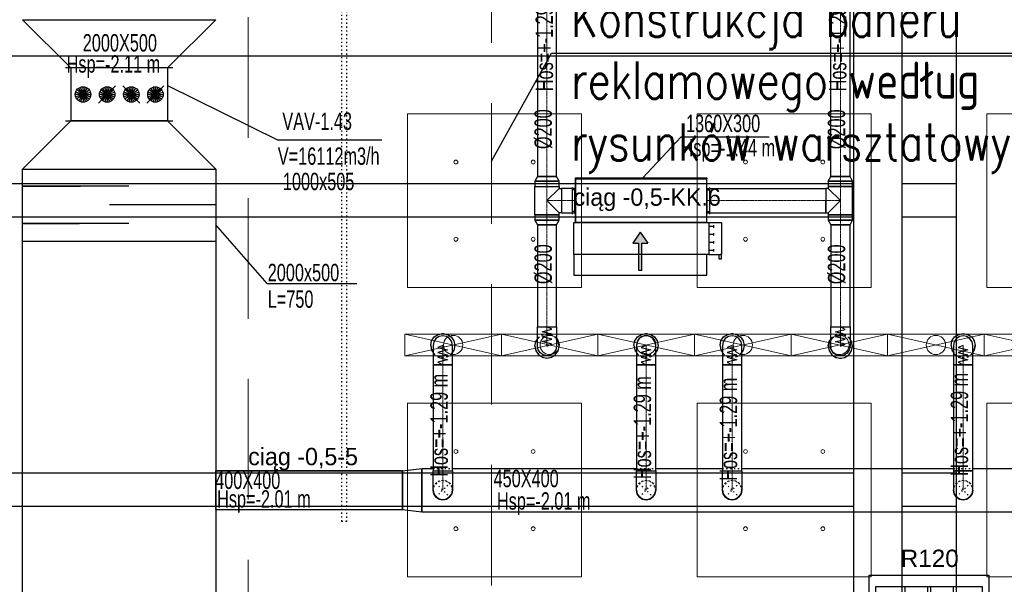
# Model space of a CAD drawing. Header units: centimetres. Extents: x -228435 to 46820, y -89367 to 152985.
# Tile 36 of 252: x -55958 to -45760, y 17524 to 23376. Entities that reach past the tile are written whole.
import ezdxf

# ---------------------------------------------------------------- set-up
doc = ezdxf.new("R2010")
doc.units = ezdxf.units.CM
doc.header["$LTSCALE"] = 50
for name, pattern in [('Balustrady$0$DASHED', [0.75, 0.5, -0.25]), ('CADVENT_CENTERLINE', [9.9, 7.4, -1, 0.5, -1]), ('CADVENT_HIDDEN', [0.8, 0.25, -0.55]), ('Kondygnacja  -0_5$0$HIDDEN', [9.525, 6.35, -3.175]), ('Kondygnacja  -0_5$0$HIDDEN2', [4.7625, 3.175, -1.5875]), ('Osie rzutów$0$DASHDOT2', [12.7, 6.35, -3.175, 0, -3.175])]:
    doc.linetypes.add(name, pattern=pattern)
doc.layers.get('0').update_dxf_attribs({"color": 8})
for name, color, linetype in [('01-103-Went PP_poziom-0_5$0$L_Nawiew', 3, 'Continuous'), ('ARCH_WIDOK_KONSTRUKCJA', 8, 'Continuous'), ('bgde-nawiewDETAILS', 1, 'Continuous'), ('bgde-nawiewEXP', 1, 'Continuous'), ('bgde-nawiewHIDDEN', 1, 'Continuous'), ('bgde-tekst', 7, 'Continuous'), ('bgde-wywiewSOL', 5, 'Continuous'), ('bgde_redukcja', 3, 'Continuous'), ('bgde_tlumik', 6, 'Continuous'), ('bgde_VAV', 7, 'Continuous'), ('bgde_wymiary tłumik VAV', 7, 'Continuous'), ('Kondygnacja  -0_5$0$ARCH_INFO_ODPORNOŚĆ OGNIOWA', 8, 'Continuous'), ('Kondygnacja  -0_5$0$ARCH_KONSTR_POWYŻEJ RZUTU', 8, 'Kondygnacja  -0_5$0$HIDDEN'), ('Kondygnacja  -0_5$0$ARCH_KONSTR_POWYŻEJ RZUTU_IST', 8, 'Kondygnacja  -0_5$0$HIDDEN2'), ('Kondygnacja  -0_5$0$ARCH_KONSTRUKCJA_NIEWIDOCZNA', 8, 'Continuous'), ('Kondygnacja  -0_5$0$ARCH_OKŁADZINA', 8, 'Continuous'), ('Kondygnacja  -0_5$0$ARCH_SŁUPY', 8, 'Continuous'), ('Osie rzutów$0$ARCH_INFO_OSIE_IST', 8, 'Osie rzutów$0$DASHDOT2'), ('Osie rzutów$0$ARCH_INFO_OSIE_OPISY_IST', 8, 'Continuous')]:
    doc.layers.add(name, color=color, linetype=linetype)
for name, color, linetype, lineweight in [('bgde-nawiewCEN', 7, 'Continuous', 13), ('bgde_AJ_specyfikacja', 2, 'Continuous', 30), ('bgde_nawiewnik', 11, 'Continuous', 5), ('SU Lampy kwadratowe  -05$0$ARCH_SUFITY_PODWIESZANE', 8, 'Continuous', 9)]:
    doc.layers.add(name, color=color, linetype=linetype, lineweight=lineweight)
doc.styles.add('Kondygnacja  -0_5$0$Arial', font='ARIAL.TTF')
doc.styles.add('ROMANS-50-CM', font='romans.shx', dxfattribs={"width": 0.8, "height": 10})
pattern_1 = [(45, (-1133.3117, -3177.9858), (-0.6735192, 0.6735192), [])]

# ---------------------------------------------------------------- blocks, each defined once
blk = doc.blocks.new('Osie rzutów')
at = {"layer": 'Osie rzutów$0$ARCH_INFO_OSIE_IST', "ltscale": 10}
for p, q in [((6860, 12510), (6860, 4623.26)), ((7460, 12510), (7460, 4623.26)), ((4436.04, 6800), (15156.54, 6800))]:
    blk.add_line(p, q, dxfattribs=at)
blk = doc.blocks.new('SU Lampy kwadratowe  -05$0$moduł sufitu')
at = {"layer": 'SU Lampy kwadratowe  -05$0$ARCH_SUFITY_PODWIESZANE'}
for points in [[(60, -60), (240, -60), (240, -240), (60, -240)], [(360, -60), (540, -60), (540, -240), (360, -240)], [(60, -360), (240, -360), (240, -540), (60, -540)], [(360, -360), (540, -360), (540, -540), (360, -540)]]:
    blk.add_lwpolyline(points, close=True, dxfattribs=at)
for centre in [(110, -110), (190, -110), (410, -110), (490, -110), (110, -190), (190, -190), (410, -190), (490, -190), (110, -410), (190, -410), (410, -410), (490, -410), (110, -490), (190, -490), (410, -490), (490, -490)]:
    blk.add_circle(centre, 2, dxfattribs=at)
blk = doc.blocks.new('SU Lampy kwadratowe  -05')
at = {"layer": 'SU Lampy kwadratowe  -05$0$ARCH_SUFITY_PODWIESZANE'}
for p in [(6860, 6800), (7460, 6800)]:
    blk.add_blockref('SU Lampy kwadratowe  -05$0$moduł sufitu', p, dxfattribs=at)
blk = doc.blocks.new('Kondygnacja  -0_5$0$słup_prostokąt')
at = {"layer": 'Kondygnacja  -0_5$0$ARCH_SŁUPY', "lineweight": 40}
h = blk.add_hatch(dxfattribs=at)
h.set_pattern_fill('ANSI31', color=256, scale=0.3, style=0)
h.set_pattern_definition(pattern_1)
h.paths.add_polyline_path([(36, 34), (39, 34), (39, 84), (36, 84)])
h = blk.add_hatch(dxfattribs=at)
h.set_pattern_fill('ANSI31', color=256, scale=0.3, style=0)
h.set_pattern_definition(pattern_1)
h.paths.add_polyline_path([(89, 80), (89, 83), (39, 83), (39, 80)])
h = blk.add_hatch(dxfattribs=at)
h.set_pattern_fill('ANSI31', color=256, scale=0.3, style=0)
h.set_pattern_definition(pattern_1)
h.paths.add_polyline_path([(89, 34), (92, 34), (92, 84), (89, 84)])
h = blk.add_hatch(dxfattribs=at)
h.set_pattern_fill('ANSI31', color=256, scale=0.3, style=0)
h.set_pattern_definition(pattern_1)
h.paths.add_polyline_path([(89, 57.5), (89, 60.5), (39, 60.5), (39, 57.5)])
h = blk.add_hatch(dxfattribs=at)
h.set_pattern_fill('ANSI31', color=256, scale=0.3, style=0)
h.set_pattern_definition(pattern_1)
h.paths.add_polyline_path([(89, 35), (89, 38), (39, 38), (39, 35)])
at = {"layer": 'Kondygnacja  -0_5$0$ARCH_KONSTRUKCJA_NIEWIDOCZNA'}
blk.add_lwpolyline([(119, 109), (119, 9), (9, 9), (9, 109)], close=True, dxfattribs=at)
for points in [[(36, 109), (36, 84)], [(39, 109), (39, 84)], [(62.5, 109), (62.5, 83)], [(65.5, 109), (65.5, 83)], [(89, 109), (89, 84)], [(92, 109), (92, 84)], [(9, 83), (36, 83)], [(92, 83), (119, 83)], [(9, 80), (36, 80)], [(92, 80), (119, 80)], [(9, 60.5), (36, 60.5)], [(9, 57.5), (36, 57.5)], [(92, 60.5), (119, 60.5)], [(92, 57.5), (119, 57.5)], [(9, 38), (36, 38)], [(9, 35), (36, 35)], [(36, 34), (36, 9)], [(39, 34), (39, 9)], [(62.5, 35), (62.5, 9)], [(65.5, 35), (65.5, 9)], [(89, 34), (89, 9)], [(92, 38), (119, 38)], [(92, 35), (119, 35)], [(92, 34), (92, 9)]]:
    blk.add_lwpolyline(points, dxfattribs=at)
at = {"layer": 'Kondygnacja  -0_5$0$ARCH_OKŁADZINA'}
blk.add_lwpolyline([(2, 121), (126, 121), (126, -3), (2, -3)], close=True, dxfattribs=at)
at = {"layer": 'Kondygnacja  -0_5$0$ARCH_SŁUPY', "lineweight": 40}
for p, q in [((39, 60.5), (89, 60.5)), ((89, 57.5), (39, 57.5))]:
    blk.add_line(p, q, dxfattribs=at)
at = {"layer": 'Kondygnacja  -0_5$0$ARCH_SŁUPY', "lineweight": 30, "const_width": 3}
blk.add_lwpolyline([(2, 94.5), (126, 94.5), (126, 23.5), (2, 23.5)], close=True, dxfattribs=at)
at = {"layer": 'Kondygnacja  -0_5$0$ARCH_SŁUPY', "lineweight": 40}
for points in [[(36, 84), (39, 84), (39, 34), (36, 34)], [(89, 84), (92, 84), (92, 34), (89, 34)]]:
    blk.add_lwpolyline(points, close=True, dxfattribs=at)
for points in [[(89, 83), (39, 83)], [(39, 80), (89, 80)], [(89, 38), (39, 38)], [(39, 35), (89, 35)]]:
    blk.add_lwpolyline(points, dxfattribs=at)
blk = doc.blocks.new('Kondygnacja  -0_5$0$konstrukcja istniejąca -0.5')
at = {"layer": 'Kondygnacja  -0_5$0$ARCH_KONSTR_POWYŻEJ RZUTU_IST', "ltscale": 10}
blk.add_line((7432, 7375), (7432, 6225), dxfattribs=at)
for points in [[(7382, 6225), (7382, 7375)], [(7488, 7375), (7488, 6225)], [(7382, 6632.9), (6338.5, 6632.9), (6338.5, 6667.9), (7382, 6667.9)], [(7432, 6667.9), (7488, 6667.9)], [(7488, 6632.9), (7432, 6632.9)], [(7382, 6332.9), (6338.5, 6332.9), (6338.5, 6367.9), (7382, 6367.9)], [(7432, 6367.9), (7488, 6367.9)], [(7488, 6332.9), (7432, 6332.9)]]:
    blk.add_lwpolyline(points, dxfattribs=at)
blk = doc.blocks.new('08')
at = {"layer": 'bgde_VAV', "color": 3, "linetype": 'Continuous', "lineweight": -2}
for p, q in [((-57699, 65891), (-57755, 65891)), ((-56699, 65891), (-57699, 65891)), ((-56643, 65891), (-56699, 65891)), ((-57755, 65341), (-57699, 65341)), ((-57699, 65341), (-56699, 65341)), ((-56699, 65341), (-56643, 65341))]:
    blk.add_line(p, q, dxfattribs=at)
at = {"layer": 'bgde_VAV', "color": 3, "linetype": 'ByBlock', "lineweight": -2}
for p, q in [((-57699, 65891), (-57699, 65341)), ((-56699, 65891), (-56699, 65341))]:
    blk.add_line(p, q, dxfattribs=at)
at = {"layer": 'bgde_VAV', "color": 3, "linetype": 'Continuous', "lineweight": -3}
for p, q in [((-57574, 65616), (-57621, 65680)), ((-57574, 65616), (-57599, 65692)), ((-57574, 65616), (-57574, 65696)), ((-57574, 65616), (-57550, 65692)), ((-57574, 65616), (-57527, 65680)), ((-57236, 65704), (-57413, 65527)), ((-57324, 65616), (-57371, 65680)), ((-57324, 65616), (-57349, 65692)), ((-57324, 65616), (-57324, 65696)), ((-57324, 65616), (-57300, 65692)), ((-57324, 65616), (-57277, 65680)), ((-56986, 65527), (-57163, 65704)), ((-57074, 65616), (-57121, 65680)), ((-57074, 65616), (-57099, 65692)), ((-57074, 65616), (-57074, 65696)), ((-57074, 65616), (-57050, 65692)), ((-57074, 65616), (-57027, 65680)), ((-56736, 65704), (-56913, 65527)), ((-56824, 65616), (-56871, 65680)), ((-56824, 65616), (-56849, 65692)), ((-56824, 65616), (-56824, 65696)), ((-56824, 65616), (-56800, 65692)), ((-56824, 65616), (-56777, 65680)), ((-57574, 65616), (-57654, 65616)), ((-57574, 65616), (-57650, 65640)), ((-57574, 65616), (-57650, 65591)), ((-57574, 65616), (-57639, 65663)), ((-57574, 65616), (-57639, 65569)), ((-57574, 65616), (-57621, 65551)), ((-57574, 65616), (-57599, 65540)), ((-57574, 65616), (-57510, 65663)), ((-57574, 65616), (-57498, 65640)), ((-57574, 65616), (-57498, 65591)), ((-57574, 65616), (-57510, 65569)), ((-57574, 65616), (-57527, 65551)), ((-57574, 65616), (-57550, 65540)), ((-57574, 65616), (-57574, 65536)), ((-57574, 65616), (-57494, 65616)), ((-57324, 65616), (-57404, 65616)), ((-57324, 65616), (-57400, 65640)), ((-57324, 65616), (-57400, 65591)), ((-57324, 65616), (-57389, 65663)), ((-57324, 65616), (-57389, 65569)), ((-57324, 65616), (-57371, 65551)), ((-57324, 65616), (-57349, 65540)), ((-57324, 65616), (-57260, 65663)), ((-57324, 65616), (-57248, 65640)), ((-57324, 65616), (-57248, 65591)), ((-57324, 65616), (-57260, 65569)), ((-57324, 65616), (-57277, 65551)), ((-57324, 65616), (-57300, 65540)), ((-57324, 65616), (-57324, 65536)), ((-57324, 65616), (-57244, 65616)), ((-57074, 65616), (-57154, 65616)), ((-57074, 65616), (-57150, 65640)), ((-57074, 65616), (-57150, 65591)), ((-57074, 65616), (-57139, 65663)), ((-57074, 65616), (-57139, 65569)), ((-57074, 65616), (-57121, 65551)), ((-57074, 65616), (-57099, 65540)), ((-57074, 65616), (-57010, 65663)), ((-57074, 65616), (-56998, 65640)), ((-57074, 65616), (-56998, 65591)), ((-57074, 65616), (-57010, 65569)), ((-57074, 65616), (-57027, 65551)), ((-57074, 65616), (-57050, 65540)), ((-57074, 65616), (-57074, 65536)), ((-57074, 65616), (-56994, 65616)), ((-56824, 65616), (-56904, 65616)), ((-56824, 65616), (-56900, 65640)), ((-56824, 65616), (-56900, 65591)), ((-56824, 65616), (-56889, 65663)), ((-56824, 65616), (-56889, 65569)), ((-56824, 65616), (-56871, 65551)), ((-56824, 65616), (-56849, 65540)), ((-56824, 65616), (-56760, 65663)), ((-56824, 65616), (-56748, 65640)), ((-56824, 65616), (-56748, 65591)), ((-56824, 65616), (-56760, 65569)), ((-56824, 65616), (-56777, 65551)), ((-56824, 65616), (-56800, 65540)), ((-56824, 65616), (-56824, 65536)), ((-56824, 65616), (-56744, 65616))]:
    blk.add_line(p, q, dxfattribs=at)
for centre in [(-57574, 65616), (-57324, 65616), (-57074, 65616), (-56824, 65616)]:
    blk.add_ellipse(centre, major_axis=(80, 0), ratio=1, start_param=-1.570796, end_param=4.712389, dxfattribs=at)
blk = doc.blocks.new('*a479')
at = {"layer": 'bgde-tekst'}
blk.add_line((0, 0), (911, 0), dxfattribs=at)
blk = doc.blocks.new('A$C5B3E7367')
at = {"layer": '01-103-Went PP_poziom-0_5$0$L_Nawiew'}
h = blk.add_hatch(color=256, dxfattribs=at)
h.paths.add_polyline_path([(215, 704), (215, 674), (332, 674), (332, 612), (446, 689), (332, 766), (332, 704)])
h.paths.add_polyline_path([(48, 704), (48, 674), (215, 674), (215, 704)])
for p, q in [((215, 1400), (215, 1530)), ((545, 1530), (215, 1530)), ((215, 1530), (215, 1515)), ((545, 1400), (545, 1530)), ((215, 1525), (165, 1525)), ((165, 1525), (165, 1505)), ((165, 1505), (215, 1505)), ((244, 1452), (269, 1452)), ((256, 1452), (256, 1400)), ((326, 1452), (351, 1452)), ((339, 1452), (339, 1400)), ((409, 1452), (434, 1452)), ((421, 1452), (421, 1400)), ((491, 1452), (516, 1452)), ((504, 1452), (504, 1400)), ((0, 1378), (215, 1378)), ((0, 0), (0, 1378)), ((545, 1400), (215, 1400)), ((215, 1400), (215, 1378)), ((215, 1378), (215, 0)), ((545, 0), (545, 1400)), ((446, 689), (332, 766)), ((332, 704), (332, 766)), ((48, 704), (332, 704)), ((48, 704), (48, 674)), ((48, 674), (332, 674)), ((446, 689), (332, 612)), ((332, 612), (332, 674)), ((215, 0), (0, 0)), ((215, 0), (545, 0))]:
    blk.add_line(p, q, dxfattribs=at)
blk = doc.blocks.new('A$C53CA46B8')
at = {"layer": 'bgde-wywiewSOL'}
for p, q in [((113, 511), (-162, 511)), ((-137, 481), (-137, 511)), ((88, 481), (88, 511)), ((200, 481), (-250, 481)), ((-250, 481), (-250, -879)), ((200, 481), (200, -879)), ((200, -879), (-250, -879)), ((113, -909), (-162, -909)), ((-137, -879), (-137, -909)), ((88, -879), (88, -909))]:
    blk.add_line(p, q, dxfattribs=at)
at = {"layer": '01-103-Went PP_poziom-0_5$0$L_Nawiew'}
blk.add_blockref('A$C5B3E7367', (-795, -894), dxfattribs=at)
blk = doc.blocks.new('A$C066D7839')
at = {"layer": 'bgde_nawiewnik'}
for p, q in [((-50, -11.15), (-50, 11.15)), ((-50, 11.15), (50, 11.15)), ((-50, -11.15), (50, 11.15)), ((50, -11.15), (-50, 11.15)), ((50, 11.15), (50, -11.15)), ((50, -11.15), (-50, -11.15))]:
    blk.add_line(p, q, dxfattribs=at)
blk.add_circle((0, 0), 10, dxfattribs=at)
blk = doc.blocks.new('t43')
at = {"layer": 'bgde_tlumik'}
for p, q in [((-55927, 21649), (-55327, 21649)), ((-54827, 21649), (-55927, 21649)), ((-53927, 21457), (-55027, 21457)), ((-55927, 21264), (-55337, 21264)), ((-54827, 21264), (-55927, 21264))]:
    blk.add_line(p, q, dxfattribs=at)
blk.add_lwpolyline([(-55927, 21826), (-53927, 21826), (-53927, 21076), (-55927, 21076)], close=True, dxfattribs=at)

msp = doc.modelspace()

# ---------------------------------------------------------------- linework, layer by layer
at = {"linetype": 'Balustrady$0$DASHED', "lineweight": 20, "ltscale": 50}
msp.add_lwpolyline([(-53592.361, 52511.025), (-51070.214, 52511.025), (-51070.214, 5276.785), (-53592.361, 5276.785)], close=True, dxfattribs=at)
msp.add_lwpolyline([(-51070.214, 21909.317), (-50448.237, 23028.974), (-44742.119, 23028.974)])
at = {"layer": 'ARCH_WIDOK_KONSTRUKCJA', "linetype": 'CADVENT_HIDDEN', "elevation": 0}
msp.add_lwpolyline([(-52572.2, 18174.984), (-52622.2, 18174.984), (-52622.2, 27824.984), (-52572.2, 27824.984)], close=True, dxfattribs=at)
at = {"layer": 'bgde-nawiewCEN', "linetype": 'CADVENT_CENTERLINE', "ltscale": 0.06}
for p, q in [((-50496.365, 21751), (-50496.365, 25792.64)), ((-47458.102, 21751), (-47458.102, 25790.953)), ((-50496.365, 21648), (-50496.365, 21751)), ((-47458.102, 21648), (-47458.102, 21751)), ((-50496.365, 21648), (-50496.365, 21500)), ((-47458.102, 21648), (-47458.102, 21500)), ((-50496.365, 21500), (-50496.365, 21352)), ((-50346.365, 21500), (-50496.365, 21500)), ((-50346.365, 21500), (-50206.365, 21500)), ((-50202.365, 21500), (-50206.365, 21500)), ((-48842.365, 21500), (-48838.365, 21500)), ((-47608.102, 21500), (-48838.365, 21500)), ((-47608.102, 21500), (-47458.102, 21500)), ((-47458.102, 21500), (-47458.102, 21352)), ((-50496.365, 21352), (-50496.365, 21249)), ((-47458.102, 21352), (-47458.102, 21249)), ((-50496.365, 21249), (-50496.365, 20192.887)), ((-47458.102, 21249), (-47458.102, 20191.47)), ((-50496.365, 20192.887), (-50496.365, 20174.191)), ((-50496.365, 20174.191), (-50496.365, 20123.08)), ((-50496.365, 20123.08), (-50496.365, 20095.287)), ((-50496.365, 20095.287), (-50496.365, 20071.761)), ((-47458.102, 20191.47), (-47458.102, 20172.773)), ((-47458.102, 20172.773), (-47458.102, 20121.662)), ((-47458.102, 20121.662), (-47458.102, 20093.87)), ((-47458.102, 20093.87), (-47458.102, 20070.344)), ((-51575.675, 19998.444), (-51575.675, 19998.918)), ((-51575.675, 19997.319), (-51575.675, 19998.444)), ((-51575.675, 19995.128), (-51575.675, 19997.319)), ((-51575.675, 19991.517), (-51575.675, 19995.128)), ((-51575.675, 19986.129), (-51575.675, 19991.517)), ((-50496.365, 20071.761), (-50496.365, 20052.147)), ((-50496.365, 20052.147), (-50496.365, 20036.087)), ((-50496.365, 20036.087), (-50496.365, 20023.228)), ((-50496.365, 20023.228), (-50496.365, 20013.213)), ((-50496.365, 20013.213), (-50496.365, 20005.687)), ((-50496.365, 20005.687), (-50496.365, 20000.295)), ((-50496.365, 20000.295), (-50496.365, 19996.68)), ((-50496.365, 19996.68), (-50496.365, 19994.487)), ((-50496.365, 19994.487), (-50496.365, 19993.361)), ((-50496.365, 19993.361), (-50496.365, 19992.887)), ((-49470.367, 19998.444), (-49470.367, 19998.918)), ((-49470.367, 19997.319), (-49470.367, 19998.444)), ((-49470.367, 19995.128), (-49470.367, 19997.319)), ((-49470.367, 19991.517), (-49470.367, 19995.128)), ((-49470.367, 19986.129), (-49470.367, 19991.517)), ((-48579.165, 19998.444), (-48579.165, 19998.918)), ((-48579.165, 19997.319), (-48579.165, 19998.444)), ((-48579.165, 19995.128), (-48579.165, 19997.319)), ((-48579.165, 19991.517), (-48579.165, 19995.128)), ((-48579.165, 19986.129), (-48579.165, 19991.517)), ((-47458.102, 20070.344), (-47458.102, 20050.729)), ((-47458.102, 20050.729), (-47458.102, 20034.67)), ((-47458.102, 20034.67), (-47458.102, 20021.81)), ((-47458.102, 20021.81), (-47458.102, 20011.796)), ((-47458.102, 20011.796), (-47458.102, 20004.27)), ((-47458.102, 20004.27), (-47458.102, 19998.877)), ((-47458.102, 19998.877), (-47458.102, 19995.262)), ((-47458.102, 19995.262), (-47458.102, 19993.07)), ((-47458.102, 19993.07), (-47458.102, 19991.944)), ((-47458.102, 19991.944), (-47458.102, 19991.47)), ((-46186.383, 19998.328), (-46186.383, 19998.581)), ((-46186.383, 19998.581), (-46186.383, 19998.5)), ((-46186.383, 19997.321), (-46186.383, 19998.328)), ((-46186.383, 19995.227), (-46186.383, 19997.321)), ((-46186.383, 19991.693), (-46186.383, 19995.227)), ((-46186.383, 19986.363), (-46186.383, 19991.693)), ((-51575.675, 19978.609), (-51575.675, 19986.129)), ((-51575.675, 19968.603), (-51575.675, 19978.609)), ((-51575.675, 19955.755), (-51575.675, 19968.603)), ((-51575.675, 19939.71), (-51575.675, 19955.755)), ((-51575.675, 19920.112), (-51575.675, 19939.71)), ((-51575.675, 19896.606), (-51575.675, 19920.112)), ((-51575.675, 19868.837), (-51575.675, 19896.606)), ((-49470.367, 19978.609), (-49470.367, 19986.129)), ((-49470.367, 19968.603), (-49470.367, 19978.609)), ((-49470.367, 19955.755), (-49470.367, 19968.603)), ((-49470.367, 19939.71), (-49470.367, 19955.755)), ((-49470.367, 19920.112), (-49470.367, 19939.71)), ((-49470.367, 19896.606), (-49470.367, 19920.112)), ((-49470.367, 19868.837), (-49470.367, 19896.606)), ((-48579.165, 19978.609), (-48579.165, 19986.129)), ((-48579.165, 19968.603), (-48579.165, 19978.609)), ((-48579.165, 19955.755), (-48579.165, 19968.603)), ((-48579.165, 19939.71), (-48579.165, 19955.755)), ((-48579.165, 19920.112), (-48579.165, 19939.71)), ((-48579.165, 19896.606), (-48579.165, 19920.112)), ((-48579.165, 19868.837), (-48579.165, 19896.606)), ((-46186.383, 19978.884), (-46186.383, 19986.363)), ((-46186.383, 19968.901), (-46186.383, 19978.884)), ((-46186.383, 19956.059), (-46186.383, 19968.901)), ((-46186.383, 19940.005), (-46186.383, 19956.059)), ((-46186.383, 19920.383), (-46186.383, 19940.005)), ((-46186.383, 19896.839), (-46186.383, 19920.383)), ((-46186.383, 19869.018), (-46186.383, 19896.839)), ((-51575.675, 19817.77), (-51575.675, 19868.837)), ((-51575.675, 19799.09), (-51575.675, 19817.77)), ((-51575.675, 18700), (-51575.675, 19799.09)), ((-49470.367, 19817.77), (-49470.367, 19868.837)), ((-49470.367, 19799.09), (-49470.367, 19817.77)), ((-49470.367, 18700), (-49470.367, 19799.09)), ((-48579.165, 19817.77), (-48579.165, 19868.837)), ((-48579.165, 19799.09), (-48579.165, 19817.77)), ((-48579.165, 18700), (-48579.165, 19799.09)), ((-46186.383, 19817.85), (-46186.383, 19869.018)), ((-46186.383, 19799.131), (-46186.383, 19817.85)), ((-46186.383, 18700), (-46186.383, 19799.131)), ((-51575.675, 18700), (-51575.675, 18500)), ((-49470.367, 18700), (-49470.367, 18500)), ((-48579.165, 18700), (-48579.165, 18500)), ((-46186.383, 18500), (-46186.383, 18700))]:
    msp.add_line(p, q, dxfattribs=at)
at = {"layer": 'bgde-nawiewDETAILS', "linetype": 'CADVENT_HIDDEN'}
for p, q in [((-51646.386, 18429.289), (-51504.965, 18570.711)), ((-51646.386, 18570.711), (-51504.965, 18429.289)), ((-49541.078, 18429.289), (-49399.656, 18570.711)), ((-49541.078, 18570.711), (-49399.656, 18429.289)), ((-48649.876, 18429.289), (-48508.454, 18570.711)), ((-48649.876, 18570.711), (-48508.454, 18429.289)), ((-46257.094, 18429.289), (-46115.673, 18570.711)), ((-46257.094, 18570.711), (-46115.673, 18429.289))]:
    msp.add_line(p, q, dxfattribs=at)
at = {"layer": 'bgde-nawiewEXP', "linetype": 'Continuous'}
for points in [[(-50596.365, 25603.234), (-50596.365, 21751), (-50396.365, 21751), (-50396.365, 25603.234)], [(-47583.102, 21702.843), (-47333.102, 21702.843), (-47358.102, 21751), (-47358.102, 21751), (-47558.102, 21751), (-47558.102, 25603.234)], [(-47583.102, 21702.843), (-47558.102, 21751), (-47358.102, 21751), (-47358.102, 25603.234)], [(-55927.061, 23375.56), (-55927.061, 23375.56), (-53927.061, 23375.56)], [(-55927.061, 6168.983), (-53927.061, 6168.983), (-53927.061, 6178.983), (-55927.061, 6178.983), (-55927.061, 21825.56)], [(-53927.061, 21825.56), (-53927.061, 14403.947)], [(-50621.365, 21352), (-50621.365, 21648), (-50371.365, 21648), (-50371.365, 21702.843), (-50621.365, 21702.843), (-50621.365, 21648), (-50371.365, 21648), (-50371.365, 21625)], [(-50621.365, 21352), (-50371.365, 21352), (-50371.365, 21375), (-50496.365, 21500), (-50371.365, 21625), (-50346.365, 21625), (-50346.365, 21375), (-50371.365, 21375)], [(-50206.365, 21375), (-50206.365, 21625), (-50202.365, 21625)], [(-48842.365, 21375), (-48838.365, 21375), (-48838.365, 21625), (-48842.365, 21625)], [(-48838.365, 21375), (-48838.365, 21625), (-47608.102, 21625), (-47608.102, 21452.165)], [(-47608.102, 21375), (-47583.102, 21375), (-47583.102, 21352), (-47333.102, 21352), (-47333.102, 21648), (-47583.102, 21648), (-47583.102, 21625), (-47608.102, 21625), (-47608.102, 21384.515)], [(-47583.102, 21375), (-47458.102, 21500), (-47583.102, 21625)], [(-47608.102, 21452.165), (-47608.102, 21500)], [(-47608.102, 21411.612), (-47608.102, 21452.165)], [(-47608.102, 21452.165), (-47608.102, 21411.612)], [(-50206.365, 21375), (-50202.365, 21375)], [(-48838.365, 21375), (-47608.102, 21375), (-47608.102, 21384.515)], [(-47608.102, 21411.612), (-47608.102, 21384.515)], [(-47608.102, 21384.515), (-47608.102, 21411.612)], [(-47608.102, 21375), (-47608.102, 21384.515)], [(-47608.102, 21384.515), (-47608.102, 21375)], [(-47608.102, 21384.515), (-47608.102, 21375)], [(-51700.675, 19998.918), (-51691.16, 20046.753), (-51664.064, 20087.306), (-51623.511, 20114.403), (-51575.675, 20123.918), (-51527.84, 20114.403), (-51487.287, 20087.306), (-51460.19, 20046.753), (-51450.675, 19998.918), (-51460.19, 19951.082), (-51475.675, 19927.907)], [(-49595.367, 19998.918), (-49585.852, 20046.753), (-49558.755, 20087.306), (-49518.203, 20114.403), (-49470.367, 20123.918), (-49422.532, 20114.403), (-49381.979, 20087.306), (-49354.882, 20046.753), (-49345.367, 19998.918), (-49354.882, 19951.082), (-49370.367, 19927.907)], [(-48704.165, 19998.918), (-48694.65, 20046.753), (-48667.553, 20087.306), (-48627, 20114.403), (-48579.165, 20123.918), (-48531.329, 20114.403), (-48490.777, 20087.306), (-48463.68, 20046.753), (-48454.165, 19998.918), (-48463.68, 19951.082), (-48479.165, 19927.907)], [(-46311.383, 19998.383), (-46311.383, 19998.5), (-46301.868, 20046.336), (-46274.772, 20086.889), (-46234.219, 20113.985), (-46186.383, 20123.5), (-46138.548, 20113.985), (-46097.995, 20086.889), (-46070.898, 20046.336), (-46061.383, 19998.5), (-46070.898, 19950.665), (-46086.383, 19927.49)], [(-51700.675, 19998.918), (-51691.16, 19951.082), (-51675.675, 19927.907)], [(-50621.365, 19992.887), (-50611.85, 19945.052), (-50584.754, 19904.499), (-50544.201, 19877.402), (-50496.365, 19867.887), (-50448.53, 19877.402), (-50407.977, 19904.499), (-50380.88, 19945.052), (-50371.365, 19992.887), (-50380.88, 20040.723), (-50396.365, 20063.898)], [(-50621.365, 19992.887), (-50611.85, 20040.723), (-50596.365, 20063.898)], [(-49595.367, 19998.918), (-49585.852, 19951.082), (-49570.367, 19927.907)], [(-48704.165, 19998.918), (-48694.65, 19951.082), (-48679.165, 19927.907)], [(-47583.102, 19991.47), (-47573.587, 19943.634), (-47546.491, 19903.081), (-47505.938, 19875.985), (-47458.102, 19866.47), (-47410.267, 19875.985), (-47369.714, 19903.081), (-47342.617, 19943.634), (-47333.102, 19991.47), (-47342.617, 20039.305), (-47358.102, 20062.48)], [(-47583.102, 19991.47), (-47573.587, 20039.305), (-47558.102, 20062.48)], [(-46311.383, 19998.5), (-46301.868, 19950.665), (-46286.383, 19927.49)], [(-46311.383, 19998.383), (-46301.868, 19950.548), (-46286.383, 19927.373)], [(-46086.383, 19927.373), (-46070.898, 19950.548), (-46061.383, 19998.383), (-46061.383, 19998.5)], [(-53927.061, 18700), (-51993.028, 18700), (-51993.028, 18300), (-51793.028, 18275), (-51793.028, 18725), (-51675.675, 18725)], [(-53927.061, 18300), (-53927.061, 18700)], [(-53927.061, 18300), (-51993.028, 18300), (-51993.028, 18700), (-53927.061, 18700)], [(-53927.061, 18700), (-53927.061, 18300)], [(-51993.028, 18700), (-51793.028, 18725), (-51793.028, 18275), (-42620.939, 18275), (-42620.939, 18725), (-42220.939, 18600), (-42220.939, 18500), (-42620.939, 18725), (-43425.627, 18725)], [(-51475.675, 18725), (-49570.367, 18725)], [(-49370.367, 18725), (-48679.165, 18725)], [(-48479.165, 18725), (-46286.383, 18725)], [(-46086.383, 18725), (-44529.544, 18725)]]:
    msp.add_lwpolyline(points, dxfattribs=at)
for points in [[(-55927.061, 23375.56), (-53927.061, 23375.56), (-54427.058, 22875.56), (-55427.061, 22875.56)], [(-55927.061, 21825.56), (-53927.061, 21825.56), (-54427.058, 22325.56), (-55427.061, 22325.56)], [(-50621.365, 21702.843), (-50371.365, 21702.843), (-50396.365, 21751), (-50596.365, 21751)], [(-50202.365, 21275), (-48842.365, 21275), (-48842.365, 21725), (-50202.365, 21725), (-50202.365, 21735), (-48842.365, 21735), (-48842.365, 21725), (-50202.365, 21725)], [(-50346.365, 21375), (-50206.365, 21375), (-50206.365, 21625), (-50346.365, 21625), (-50346.365, 21384.515)], [(-47583.102, 21648), (-47333.102, 21648), (-47333.102, 21702.843), (-47583.102, 21702.843)], [(-50621.365, 21297.157), (-50371.365, 21297.157), (-50371.365, 21352), (-50621.365, 21352)], [(-47583.102, 21297.157), (-47333.102, 21297.157), (-47333.102, 21352), (-47583.102, 21352)], [(-50621.365, 21297.157), (-50596.365, 21249), (-50396.365, 21249), (-50371.365, 21297.157), (-50611.85, 21297.157)], [(-50596.365, 20192.887), (-50396.365, 20192.887), (-50396.365, 21249), (-50596.365, 21249)], [(-47583.102, 21297.157), (-47558.102, 21249), (-47558.102, 20191.47), (-47358.102, 20191.47), (-47358.102, 21249), (-47558.102, 21249), (-47558.102, 21249), (-47358.102, 21249), (-47333.102, 21297.157), (-47573.587, 21297.157)], [(-50596.365, 19992.887), (-50596.365, 20192.887), (-50396.365, 20192.887), (-50396.365, 19992.887), (-50403.977, 19954.619), (-50425.655, 19922.177), (-50458.097, 19900.499), (-50496.365, 19892.887), (-50534.634, 19900.499), (-50567.076, 19922.177), (-50588.753, 19954.619)], [(-51675.675, 19799.09), (-51475.675, 19799.09), (-51475.675, 19998.918), (-51483.287, 20037.186), (-51504.965, 20069.628), (-51537.407, 20091.306), (-51575.675, 20098.918), (-51613.944, 20091.306), (-51646.386, 20069.628), (-51668.063, 20037.186), (-51675.675, 19998.918), (-51675.675, 19817.77)], [(-49570.367, 19998.444), (-49570.367, 19799.09), (-49370.367, 19799.09), (-49370.367, 19998.918), (-49377.979, 20037.186), (-49399.656, 20069.628), (-49432.099, 20091.306), (-49470.367, 20098.918), (-49508.635, 20091.306), (-49541.078, 20069.628), (-49562.755, 20037.186), (-49570.367, 19998.918)], [(-48679.165, 19955.755), (-48679.165, 19799.09), (-48479.165, 19799.09), (-48479.165, 19998.918), (-48486.777, 20037.186), (-48508.454, 20069.628), (-48540.897, 20091.306), (-48579.165, 20098.918), (-48617.433, 20091.306), (-48649.876, 20069.628), (-48671.553, 20037.186), (-48679.165, 19998.918), (-48679.165, 19968.603)], [(-47558.102, 20034.67), (-47558.102, 20191.47), (-47358.102, 20191.47), (-47358.102, 19991.47), (-47365.714, 19953.201), (-47387.392, 19920.759), (-47419.834, 19899.082), (-47458.102, 19891.47), (-47496.371, 19899.082), (-47528.813, 19920.759), (-47550.49, 19953.201), (-47558.102, 19991.47), (-47558.102, 20021.81)], [(-46286.383, 19799.131), (-46086.383, 19799.131), (-46086.383, 19998.581), (-46093.995, 20036.85), (-46115.673, 20069.292), (-46148.115, 20090.969), (-46186.383, 20098.581), (-46224.652, 20090.969), (-46257.094, 20069.292), (-46278.771, 20036.85), (-46286.383, 19998.581), (-46286.383, 19817.85)], [(-51675.675, 18700), (-51475.675, 18700), (-51475.675, 19799.09), (-51675.675, 19799.09)], [(-49570.367, 18700), (-49370.367, 18700), (-49370.367, 19799.09), (-49570.367, 19799.09)], [(-48679.165, 18700), (-48479.165, 18700), (-48479.165, 19799.09), (-48679.165, 19799.09)], [(-46286.383, 18700), (-46086.383, 18700), (-46086.383, 19799.131), (-46286.383, 19799.131)], [(-51675.675, 18500), (-51675.675, 18700), (-51475.675, 18700), (-51475.675, 18500), (-51483.287, 18461.732), (-51504.965, 18429.289), (-51537.407, 18407.612), (-51575.675, 18400), (-51613.944, 18407.612), (-51646.386, 18429.289), (-51668.063, 18461.732)], [(-49570.367, 18500), (-49570.367, 18700), (-49370.367, 18700), (-49370.367, 18500), (-49377.979, 18461.732), (-49399.656, 18429.289), (-49432.099, 18407.612), (-49470.367, 18400), (-49508.635, 18407.612), (-49541.078, 18429.289), (-49562.755, 18461.732)], [(-48679.165, 18500), (-48679.165, 18700), (-48479.165, 18700), (-48479.165, 18500), (-48486.777, 18461.732), (-48508.454, 18429.289), (-48540.897, 18407.612), (-48579.165, 18400), (-48617.433, 18407.612), (-48649.876, 18429.289), (-48671.553, 18461.732)], [(-46286.383, 18500), (-46278.771, 18461.732), (-46257.094, 18429.289), (-46224.652, 18407.612), (-46186.383, 18400), (-46148.115, 18407.612), (-46115.673, 18429.289), (-46093.995, 18461.732), (-46086.383, 18500), (-46086.383, 18700), (-46286.383, 18700), (-46286.383, 18503.843)], [(-51675.675, 18500), (-51668.063, 18461.732), (-51646.386, 18429.289), (-51613.944, 18407.612), (-51575.675, 18400), (-51537.407, 18407.612), (-51504.965, 18429.289), (-51483.287, 18461.732), (-51475.675, 18500), (-51483.287, 18461.732), (-51504.965, 18429.289), (-51537.407, 18407.612), (-51575.675, 18400), (-51613.944, 18407.612), (-51646.386, 18429.289), (-51668.063, 18461.732)], [(-49570.367, 18500), (-49562.755, 18461.732), (-49541.078, 18429.289), (-49508.635, 18407.612), (-49470.367, 18400), (-49432.099, 18407.612), (-49399.656, 18429.289), (-49377.979, 18461.732), (-49370.367, 18500), (-49377.979, 18461.732), (-49399.656, 18429.289), (-49432.099, 18407.612), (-49470.367, 18400), (-49508.635, 18407.612), (-49541.078, 18429.289), (-49562.755, 18461.732)], [(-48679.165, 18500), (-48671.553, 18461.732), (-48649.876, 18429.289), (-48617.433, 18407.612), (-48579.165, 18400), (-48540.897, 18407.612), (-48508.454, 18429.289), (-48486.777, 18461.732), (-48479.165, 18500), (-48486.777, 18461.732), (-48508.454, 18429.289), (-48540.897, 18407.612), (-48579.165, 18400), (-48617.433, 18407.612), (-48649.876, 18429.289), (-48671.553, 18461.732)], [(-46286.383, 18500), (-46278.771, 18461.732), (-46257.094, 18429.289), (-46224.652, 18407.612), (-46186.383, 18400), (-46148.115, 18407.612), (-46115.673, 18429.289), (-46093.995, 18461.732), (-46086.383, 18500), (-46093.995, 18461.732), (-46115.673, 18429.289), (-46148.115, 18407.612), (-46186.383, 18400), (-46224.652, 18407.612), (-46257.094, 18429.289), (-46278.771, 18461.732)]]:
    msp.add_lwpolyline(points, close=True, dxfattribs=at)
at = {"layer": 'bgde-nawiewEXP'}
for points in [[(-50496.365, 19992.887), (-50446.365, 20014.185), (-50546.365, 20039.547), (-50446.365, 20064.767), (-50546.365, 20090.052), (-50446.365, 20115.587), (-50546.365, 20140.946), (-50446.365, 20166.405), (-50496.365, 20192.887)], [(-47458.102, 19991.47), (-47408.102, 20012.767), (-47508.102, 20038.129), (-47408.102, 20063.349), (-47508.102, 20088.634), (-47408.102, 20114.169), (-47508.102, 20139.529), (-47408.102, 20164.987), (-47458.102, 20191.47)], [(-51575.675, 19998.918), (-51625.675, 19977.638), (-51525.675, 19952.298), (-51625.675, 19927.1), (-51525.675, 19901.837), (-51625.675, 19876.324), (-51525.675, 19850.986), (-51625.675, 19825.55), (-51575.675, 19799.09)], [(-49470.367, 19998.918), (-49520.367, 19977.638), (-49420.367, 19952.298), (-49520.367, 19927.1), (-49420.367, 19901.837), (-49520.367, 19876.324), (-49420.367, 19850.986), (-49520.367, 19825.55), (-49470.367, 19799.09)], [(-48579.165, 19998.918), (-48629.165, 19977.638), (-48529.165, 19952.298), (-48629.165, 19927.1), (-48529.165, 19901.837), (-48629.165, 19876.324), (-48529.165, 19850.986), (-48629.165, 19825.55), (-48579.165, 19799.09)], [(-46186.383, 19998.5), (-46236.383, 19977.713), (-46136.383, 19952.35), (-46236.383, 19927.127), (-46136.383, 19901.85), (-46236.383, 19876.331), (-46136.383, 19850.997), (-46236.383, 19825.572), (-46186.383, 19799.131)]]:
    msp.add_lwpolyline(points, dxfattribs=at)
at = {"layer": 'bgde-nawiewHIDDEN', "linetype": 'CADVENT_HIDDEN'}
for points in [[(-50202.365, 21375), (-50202.365, 21625)], [(-48842.365, 21375), (-48842.365, 21625)], [(-51700.675, 19998.918), (-51691.16, 20046.753), (-51664.064, 20087.306), (-51623.511, 20114.403), (-51575.675, 20123.918), (-51527.84, 20114.403), (-51487.287, 20087.306), (-51460.19, 20046.753), (-51450.675, 19998.918), (-51460.19, 19951.082), (-51487.287, 19910.529), (-51527.84, 19883.433), (-51575.675, 19873.918), (-51623.511, 19883.433), (-51664.064, 19910.529), (-51623.511, 19883.433), (-51575.675, 19873.918), (-51527.84, 19883.433), (-51487.287, 19910.529), (-51475.675, 19927.907)], [(-50621.365, 19992.887), (-50611.85, 19945.052), (-50584.754, 19904.499), (-50544.201, 19877.402), (-50496.365, 19867.887), (-50448.53, 19877.402), (-50407.977, 19904.499), (-50380.88, 19945.052), (-50371.365, 19992.887), (-50380.88, 20040.723), (-50407.977, 20081.276), (-50448.53, 20108.372), (-50496.365, 20117.887), (-50544.201, 20108.372), (-50584.754, 20081.276), (-50596.365, 20063.898)], [(-50621.365, 19992.887), (-50611.85, 20040.723), (-50584.754, 20081.276), (-50544.201, 20108.372), (-50496.365, 20117.887), (-50448.53, 20108.372), (-50407.977, 20081.276), (-50396.365, 20063.898)], [(-49595.367, 19998.918), (-49585.852, 20046.753), (-49558.755, 20087.306), (-49518.203, 20114.403), (-49470.367, 20123.918), (-49422.532, 20114.403), (-49381.979, 20087.306), (-49354.882, 20046.753), (-49345.367, 19998.918), (-49354.882, 19951.082), (-49381.979, 19910.529), (-49422.532, 19883.433), (-49470.367, 19873.918), (-49518.203, 19883.433), (-49558.755, 19910.529), (-49518.203, 19883.433), (-49470.367, 19873.918), (-49422.532, 19883.433), (-49381.979, 19910.529), (-49370.367, 19927.907)], [(-48704.165, 19998.918), (-48694.65, 20046.753), (-48667.553, 20087.306), (-48627, 20114.403), (-48579.165, 20123.918), (-48531.329, 20114.403), (-48490.777, 20087.306), (-48463.68, 20046.753), (-48454.165, 19998.918), (-48463.68, 19951.082), (-48490.777, 19910.529), (-48531.329, 19883.433), (-48579.165, 19873.918), (-48627, 19883.433), (-48667.553, 19910.529), (-48627, 19883.433), (-48579.165, 19873.918), (-48531.329, 19883.433), (-48490.777, 19910.529), (-48479.165, 19927.907)], [(-47583.102, 19991.47), (-47573.587, 19943.634), (-47546.491, 19903.081), (-47505.938, 19875.985), (-47458.102, 19866.47), (-47410.267, 19875.985), (-47369.714, 19903.081), (-47342.617, 19943.634), (-47333.102, 19991.47), (-47342.617, 20039.305), (-47369.714, 20079.858), (-47410.267, 20106.955), (-47458.102, 20116.47), (-47505.938, 20106.955), (-47546.491, 20079.858), (-47558.102, 20062.48)], [(-47583.102, 19991.47), (-47573.587, 20039.305), (-47546.491, 20079.858), (-47505.938, 20106.955), (-47458.102, 20116.47), (-47410.267, 20106.955), (-47369.714, 20079.858), (-47358.102, 20062.48)], [(-51700.675, 19998.918), (-51691.16, 19951.082), (-51664.064, 19910.529), (-51675.675, 19927.907)], [(-49595.367, 19998.918), (-49585.852, 19951.082), (-49558.755, 19910.529), (-49570.367, 19927.907)], [(-48704.165, 19998.918), (-48694.65, 19951.082), (-48667.553, 19910.529), (-48679.165, 19927.907)], [(-46286.383, 19927.49), (-46274.772, 19910.112), (-46234.219, 19883.016), (-46186.383, 19873.5), (-46138.548, 19883.016), (-46097.995, 19910.112), (-46086.383, 19927.49)], [(-46286.383, 19927.373), (-46274.772, 19909.995), (-46234.219, 19882.899), (-46186.383, 19873.384), (-46138.548, 19882.899), (-46097.995, 19909.995), (-46086.383, 19927.373)], [(-51675.675, 18725), (-51475.675, 18725)], [(-49570.367, 18725), (-49370.367, 18725)], [(-48679.165, 18725), (-48479.165, 18725)], [(-46286.383, 18725), (-46086.383, 18725)]]:
    msp.add_lwpolyline(points, dxfattribs=at)
for points in [[(-51675.675, 18500), (-51668.063, 18538.268), (-51646.386, 18570.711), (-51613.944, 18592.388), (-51575.675, 18600), (-51537.407, 18592.388), (-51504.965, 18570.711), (-51483.287, 18538.268), (-51475.675, 18500), (-51483.287, 18538.268), (-51504.965, 18570.711), (-51537.407, 18592.388), (-51575.675, 18600), (-51613.944, 18592.388), (-51646.386, 18570.711), (-51668.063, 18538.268)], [(-49570.367, 18500), (-49562.755, 18538.268), (-49541.078, 18570.711), (-49508.635, 18592.388), (-49470.367, 18600), (-49432.099, 18592.388), (-49399.656, 18570.711), (-49377.979, 18538.268), (-49370.367, 18500), (-49377.979, 18538.268), (-49399.656, 18570.711), (-49432.099, 18592.388), (-49470.367, 18600), (-49508.635, 18592.388), (-49541.078, 18570.711), (-49562.755, 18538.268)], [(-48679.165, 18500), (-48671.553, 18538.268), (-48649.876, 18570.711), (-48617.433, 18592.388), (-48579.165, 18600), (-48540.897, 18592.388), (-48508.454, 18570.711), (-48486.777, 18538.268), (-48479.165, 18500), (-48486.777, 18538.268), (-48508.454, 18570.711), (-48540.897, 18592.388), (-48579.165, 18600), (-48617.433, 18592.388), (-48649.876, 18570.711), (-48671.553, 18538.268)], [(-46286.383, 18500), (-46278.771, 18538.268), (-46257.094, 18570.711), (-46224.652, 18592.388), (-46186.383, 18600), (-46148.115, 18592.388), (-46115.673, 18570.711), (-46093.995, 18538.268), (-46086.383, 18500), (-46093.995, 18538.268), (-46115.673, 18570.711), (-46148.115, 18592.388), (-46186.383, 18600), (-46224.652, 18592.388), (-46257.094, 18570.711), (-46278.771, 18538.268)]]:
    msp.add_lwpolyline(points, close=True, dxfattribs=at)
at = {"layer": 'bgde-tekst'}
msp.add_lwpolyline([(-49106.57, 22160.474), (-49507.043, 21733.723), (-49507.043, 21733.723)], dxfattribs=at)
at = {"layer": 'bgde-tekst', "elevation": 1920}
msp.add_lwpolyline([(-49106.57, 22160.474), (-49507.043, 21733.723), (-49507.043, 21733.723)], dxfattribs=at)
at = {"layer": 'bgde_VAV'}
for p in [(-54427.06, 22694.69), (-52207.3, 22125.125, -2909.976)]:
    msp.add_line(p, (-53280.48, 22125.125, -2909.976), dxfattribs=at)
at = {"layer": 'bgde_wymiary tłumik VAV'}
for q in [(-53927.061, 21250.98), (-52464.699, 20641.602)]:
    msp.add_line((-53395.043, 20641.602), q, dxfattribs=at)

# ---------------------------------------------------------------- block references
at = {"layer": '01-103-Went PP_poziom-0_5$0$L_Nawiew', "xscale": -1, "rotation": 270}
msp.add_blockref('A$C53CA46B8', (-49324.978, 21523.57, 3110), dxfattribs=at)
at = {"layer": '01-103-Went PP_poziom-0_5$0$L_Nawiew', "xscale": 10, "yscale": 10, "zscale": 10}
for p in [(-51468.405, 20003.959, 1362.041), (-50468.405, 20003.959, 1362.041), (-49468.405, 20003.959, 1362.041), (-48468.405, 20003.959, 1362.041), (-47468.405, 20003.959, 1362.041), (-46468.405, 20003.959, 1362.041), (-45468.405, 20003.959, 1362.041)]:
    msp.add_blockref('A$C066D7839', p, dxfattribs=at)
at = {"layer": 'bgde-tekst'}
for p in [(-49106.57, 22160.474), (-49106.57, 22160.474, 1920)]:
    msp.add_blockref('*a479', p, dxfattribs=at)
at = {"layer": 'bgde_redukcja'}
msp.add_blockref('08', (2272.184, -43015.409), dxfattribs=at)
at = {"layer": 'bgde_tlumik'}
msp.add_blockref('t43', (0, 0), dxfattribs=at)
at = {"layer": 'Kondygnacja  -0_5$0$ARCH_KONSTR_POWYŻEJ RZUTU', "xscale": 10, "yscale": 10, "zscale": 10}
msp.add_blockref('Kondygnacja  -0_5$0$konstrukcja istniejąca -0.5', (-121140, -45000), dxfattribs=at)
at = {"layer": 'Kondygnacja  -0_5$0$ARCH_SŁUPY', "xscale": 10, "yscale": 10, "zscale": 10}
msp.add_blockref('Kondygnacja  -0_5$0$słup_prostokąt', (-47180, 16410), dxfattribs=at)
msp.add_blockref('Kondygnacja  -0_5$0$słup_prostokąt', (-47180, 16410), dxfattribs=at)
at = {"layer": 'Osie rzutów$0$ARCH_INFO_OSIE_OPISY_IST', "xscale": 10, "yscale": 10, "zscale": 10}
msp.add_blockref('Osie rzutów', (-121140, -45000), dxfattribs=at)
at = {"layer": 'SU Lampy kwadratowe  -05$0$ARCH_SUFITY_PODWIESZANE', "xscale": 10, "yscale": 10, "zscale": 10}
msp.add_blockref('SU Lampy kwadratowe  -05', (-121140, -45000), dxfattribs=at)

# ---------------------------------------------------------------- texts
at = {"linetype": 'Balustrady$0$DASHED', "lineweight": 20, "ltscale": 50, "insert": (-50245.402, 23580.902, -81600), "char_height": 384, "width": 6105.40213, "attachment_point": 1, "style": 'ROMANS-50-CM'}
msp.add_mtext('Konstrukcja baneru reklamowego według rysunków warsztatowych', dxfattribs=at)
at = {"layer": 'bgde-tekst', "width": 0.7}
for s, p in [('Hos=+-1.29 m ', (-50434.292, 22634.173, -660)), ('Hos=+-1.29 m ', (-47396.029, 22632.755, -660)), ('%%c200', (-50446.365, 22034.734, 630)), ('%%c200', (-47408.102, 22033.316, 630)), ('%%c200', (-50446.365, 20635.256, 630)), ('%%c200', (-47408.102, 20633.838, 630)), ('Hos=+-1.29 m ', (-51523.907, 18637.836, -172.959)), ('Hos=+-1.29 m ', (-49418.599, 18613.517, -172.959)), ('Hos=+-1.29 m ', (-46134.615, 18647.441, -172.959)), ('Hos=+-1.29 m ', (-48527.397, 18597.31, -172.959))]:
    msp.add_text(s, height=180, rotation=90, dxfattribs=at).set_placement(p)
for s, p in [('2000X500', (-55304.414, 23046.143)), ('2000X500', (-55304.414, 23046.143, 1920)), ('Hsp=-2.11 m ', (-55471.39, 22826.652)), ('Hsp=-2.11 m ', (-55471.39, 22826.652, 1920)), ('1360X300', (-49056.57, 22210.474)), ('1360X300', (-49056.57, 22210.474, 1920)), ('Hsp=-1.44 m ', (-49102.684, 21958.985)), ('Hsp=-1.44 m ', (-49102.684, 21958.985, 1920)), ('400X400', (-53933.105, 18511.702)), ('400X400', (-53933.105, 18511.702, 1920)), ('450X400', (-51049.666, 18530.494)), ('450X400', (-51049.666, 18530.494, 1920)), ('Hsp=-2.01 m ', (-53913.095, 18319.366, -1859.988)), ('Hsp=-2.01 m ', (-53913.095, 18319.366, 60.012)), ('Hsp=-2.01 m ', (-51014.838, 18297.618)), ('Hsp=-2.01 m ', (-51014.838, 18297.618, 1920))]:
    msp.add_text(s, height=180, dxfattribs=at).set_placement(p)
at = {"layer": 'bgde_AJ_specyfikacja', "char_height": 180, "attachment_point": 1}
for s, insert, width in [('ciąg -0,5-KK.6', (-50221.286, 21627.003, 630), 1750.96649), ('ciąg -0,5-5', (-53591.353, 18937.846, 1920), 1200.25049)]:
    msp.add_mtext(s, dxfattribs=dict(at, insert=insert, width=width))
at = {"layer": 'bgde_VAV', "width": 0.7}
for s, p in [('VAV-1.43', (-53237.537, 22233.428, -989.976)), ('V=16112m3/h', (-53283.946, 21871.62, -989.976))]:
    msp.add_text(s, height=180, dxfattribs=at).set_placement(p)
at = {"layer": 'bgde_wymiary tłumik VAV', "width": 0.7}
for s, p in [('1000x505', (-53231.579, 21608.663, 1920)), ('2000x500', (-53388.616, 20665.081, 1920)), ('L=750', (-53388.616, 20389.42, 1920))]:
    msp.add_text(s, height=180, dxfattribs=at).set_placement(p)
at = {"layer": 'Kondygnacja  -0_5$0$ARCH_INFO_ODPORNOŚĆ OGNIOWA', "insert": (-46532.905, 17941.838), "char_height": 180, "width": 533.32525, "attachment_point": 5, "style": 'Kondygnacja  -0_5$0$Arial'}
msp.add_mtext('\\PR120', dxfattribs=at)
msp.add_mtext('\\PR120', dxfattribs=at)

doc.saveas('drawing.dxf')
